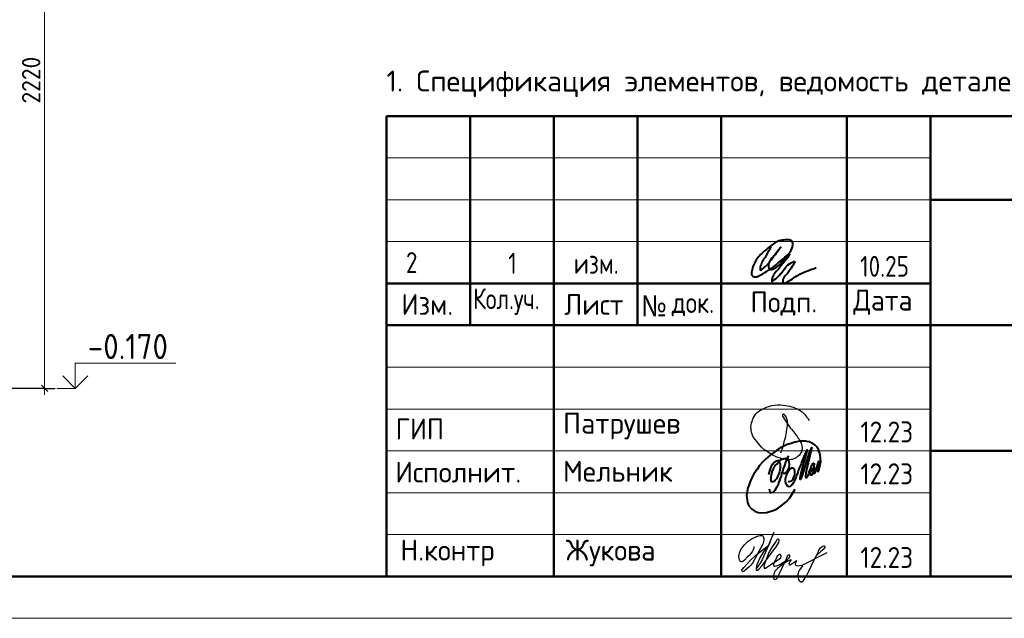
# Model space of a CAD drawing. Header units: millimetres. Extents: x -49773 to 2322955, y -3321 to 58485.
# Tile 124 of 256: x 555535 to 567299, y -1425 to 5726. Entities that reach past the tile are written whole.
import ezdxf

# ---------------------------------------------------------------- set-up
doc = ezdxf.new("R2010")
doc.units = ezdxf.units.MM
for name, color, linetype, lineweight in [('Standard', 7, 'Continuous', 25), ('Высотная отметки_ общее', 7, 'Continuous', 13), ('Основная', 7, 'Continuous', 40), ('Размерная линия_ общее', 7, 'Continuous', 13), ('Стена наружная_ Сайдинг', 7, 'Continuous', 35)]:
    doc.layers.add(name, color=color, linetype=linetype, lineweight=lineweight)
doc.styles.add('GOST 2.304-81', font='txt')
doc.styles.add('ISOCPEUR', font='txt')
doc.styles.add('Segoe UI Symbol', font='txt')

# ---------------------------------------------------------------- blocks, each defined once
blk = doc.blocks.new('яяя')
at = {"lineweight": 30}
for points in [[(345424, 110432), (345425, 110410), (345424, 110397), (345417, 110379), (345406, 110350), (345390, 110319), (345357, 110275), (345310, 110221), (345265, 110176), (345198, 110110), (345161, 110077), (345133, 110066), (345116, 110066), (345102, 110075), (345090, 110091), (345082, 110115), (345074, 110146), (345066, 110182), (345064, 110206), (345067, 110234), (345077, 110278), (345095, 110320), (345114, 110361), (345134, 110395), (345159, 110428), (345195, 110469), (345228, 110506), (345284, 110560), (345331, 110595), (345379, 110625), (345435, 110648), (345486, 110670), (345532, 110686), (345573, 110696), (345605, 110698), (345621, 110695), (345635, 110687), (345648, 110671), (345656, 110649), (345659, 110625), (345659, 110583), (345656, 110553), (345647, 110523), (345635, 110489), (345387, 110033), (345349, 109985), (345311, 109948), (345247, 109889), (345209, 109858), (345192, 109844), (345180, 109837), (345157, 109833), (345150, 109835), (345140, 109842), (345135, 109856), (345138, 109881), (345148, 109892), (345183, 109930), (345267, 110024), (345343, 110105), (345455, 110213), (345617, 110343), (345775, 110456), (345811, 110526), (345838, 110607), (345890, 110740), (345902, 110771), (345698, 110295), (345672, 110226), (345626, 110132), (345572, 110032), (345518, 109953), (345481, 109918), (345497, 110001), (345567, 110147), (345655, 110301), (345760, 110442)], [(345481, 109918), (345476, 109896), (345475, 109874), (345485, 109861), (345506, 109866), (345539, 109891), (345632, 109983), (345968, 110450), (346022, 110527), (346029, 110560), (346027, 110579), (346026, 110590), (346010, 110605), (345993, 110609), (345975, 110601), (345962, 110584), (345954, 110562), (345857, 110421), (345783, 110292), (345741, 110183), (345701, 110079), (345665, 109985), (345660, 109952), (345666, 109929), (345669, 109915), (345682, 109910), (345702, 109914), (345735, 109941), (345846, 110007), (346065, 110160), (346075, 110193), (346070, 110217), (346066, 110236), (346052, 110241), (346030, 110241), (346007, 110228), (345978, 110203), (345960, 110164), (345892, 110010), (345895, 109986), (345904, 109966), (345925, 109964), (345969, 109968), (346045, 110000), (346218, 110114), (346261, 110154), (346280, 110184), (346282, 110210), (346278, 110225), (346263, 110229), (346241, 110222), (346220, 110198), (346162, 110049), (345989, 109904), (345932, 109849), (345906, 109805), (345891, 109739), (345890, 109690), (345899, 109652), (345924, 109647), (345956, 109655), (345980, 109674), (346058, 109838), (346158, 110046), (346261, 110098), (346314, 110120), (346292, 110079), (346269, 110036), (346261, 110008), (346267, 109998), (346293, 109998), (346363, 110039), (346445, 110095), (346421, 110068), (346414, 110040), (346407, 110011), (346416, 109990), (346466, 109972), (346509, 109977), (346574, 109984), (347172, 110293)], [(346586, 109971), (346543, 109917), (346509, 109873), (346489, 109825), (346475, 109767), (346472, 109710), (346478, 109675), (346485, 109641), (346501, 109621), (346517, 109602), (346542, 109589), (346568, 109592), (346605, 109620), (346680, 109731), (346736, 109842), (346865, 110115), (346962, 110290), (346969, 110318), (346979, 110360), (347013, 110403), (347056, 110434), (347091, 110450), (347109, 110450), (347121, 110434), (347115, 110405), (347072, 110355), (347012, 110307), (346924, 110222)]]:
    blk.add_lwpolyline(points, dxfattribs=at)
blk = doc.blocks.new('Из_буфера32210')
at = {"color": 7, "lineweight": 25}
blk.add_lwpolyline([(357, 84), (386, 160), (399, 213), (405, 239), (412, 268), (420, 299), (427, 339), (434, 380), (437, 414), (438, 442), (436, 466), (430, 489), (425, 504), (417, 519), (409, 531), (405, 535), (403, 536), (400, 539), (394, 541), (387, 543), (383, 542), (379, 539), (377, 534), (377, 528), (379, 523), (438, 428), (470, 382), (484, 365), (504, 341), (528, 310), (551, 280), (562, 264), (575, 247), (582, 235), (589, 220), (599, 198), (606, 184), (610, 167), (611, 155), (612, 143), (611, 127), (609, 116), (603, 96), (596, 82), (588, 69), (579, 56), (563, 43), (551, 34), (539, 25), (524, 16), (511, 10), (494, 5), (481, 3), (456, 0), (432, 1), (415, 3), (396, 6), (375, 11), (355, 19), (336, 24), (310, 31), (293, 39), (269, 53), (243, 69), (223, 80), (202, 93), (180, 109), (152, 128), (126, 152), (98, 182), (77, 211), (52, 241), (32, 266), (20, 293), (8, 329), (3, 348), (1, 373), (0, 393), (1, 417), (6, 440), (13, 454), (20, 476), (26, 497), (38, 517), (47, 529), (60, 548), (75, 563), (95, 581), (115, 593), (135, 606), (161, 618), (187, 628), (213, 638), (251, 647), (282, 653), (319, 655), (353, 655), (384, 652), (418, 648), (460, 641), (503, 628), (544, 611), (579, 594), (611, 573), (639, 545), (666, 515), (679, 496), (694, 471)], dxfattribs=at)
blk = doc.blocks.new('Из_буфера5543')
at = {"layer": 'Основная'}
for points in [[(762, 497), (761, 475), (762, 458), (767, 452), (778, 451), (786, 456), (792, 470), (796, 479), (799, 485), (802, 495), (805, 507), (808, 516), (812, 533), (814, 535), (801, 505), (800, 490), (800, 477), (805, 470), (820, 476), (824, 483), (826, 494), (829, 504), (833, 526), (835, 530), (842, 548), (846, 564), (852, 580), (855, 593), (859, 605), (862, 610), (866, 617), (856, 574), (856, 555), (851, 540), (848, 519), (849, 504), (848, 495), (853, 493), (861, 496), (863, 501), (868, 518), (873, 541), (876, 550), (880, 574), (883, 591), (886, 612), (881, 686), (874, 707), (870, 726), (859, 756), (851, 767), (838, 790), (819, 809), (794, 828), (785, 830), (763, 839), (748, 848), (721, 853), (704, 855), (666, 856), (639, 856), (599, 849), (579, 842), (535, 829), (485, 816), (420, 783), (378, 759), (341, 732), (282, 688), (227, 640), (195, 610), (157, 566), (127, 518), (88, 464), (57, 403), (39, 361), (27, 325), (16, 296), (6, 253), (0, 203), (7, 156), (13, 124), (29, 84), (60, 48), (75, 35), (98, 20), (138, 4), (165, 0), (237, 4), (277, 13), (317, 25), (365, 46), (428, 93), (474, 130), (516, 180), (554, 236), (582, 281)], [(496, 377), (509, 373), (536, 381), (548, 392), (559, 405), (565, 424), (573, 446), (576, 461), (579, 481), (579, 496), (575, 512), (567, 526), (551, 531), (538, 533), (529, 527), (518, 519), (505, 506), (501, 498), (495, 491), (490, 482), (482, 466), (479, 458), (472, 435), (468, 429), (464, 416), (460, 401), (461, 392), (462, 373), (465, 356), (469, 345), (477, 337), (483, 324), (496, 316), (511, 315), (524, 318), (535, 326), (547, 340), (554, 347), (566, 364), (572, 374), (579, 385), (593, 419), (599, 436), (606, 452), (616, 479), (623, 504), (629, 521), (635, 533), (637, 542), (643, 556), (644, 557), (652, 576), (658, 592), (688, 673), (724, 750), (651, 489), (636, 412), (636, 406), (639, 402), (645, 401), (649, 402), (651, 406), (655, 416), (660, 420), (661, 427), (665, 436), (668, 446), (753, 720), (780, 779), (715, 511), (710, 476), (706, 424), (712, 420), (718, 419), (725, 426), (729, 430), (733, 436), (737, 445), (741, 458), (745, 471), (747, 484), (749, 488), (761, 511), (768, 534), (772, 548), (776, 561), (781, 570), (788, 582), (792, 587), (802, 594), (804, 592), (807, 589), (807, 579), (807, 575), (804, 562), (805, 556), (800, 541), (793, 526), (784, 512), (774, 498), (767, 491), (762, 486), (760, 488), (763, 507), (764, 513), (767, 525), (769, 537), (771, 545)], [(265, 457), (281, 514), (299, 558), (312, 579), (332, 604), (345, 612), (360, 622), (376, 623), (382, 623), (387, 620), (391, 616), (396, 603), (399, 595), (402, 580), (403, 561), (401, 532), (394, 489), (386, 464), (379, 450), (372, 431), (365, 419), (358, 406), (348, 395), (338, 381), (328, 373), (313, 368), (304, 368), (296, 375), (294, 382), (290, 395), (293, 410), (293, 423), (297, 453), (305, 480), (308, 489), (320, 515), (328, 532), (344, 563), (361, 581), (377, 600), (395, 620), (414, 636), (448, 646), (472, 651), (482, 649), (493, 639), (502, 619), (507, 608), (508, 574), (505, 541), (499, 519), (483, 494), (469, 476), (459, 470), (443, 469), (439, 469)], [(503, 678), (478, 638), (464, 604), (452, 565), (440, 538), (428, 496), (422, 475), (417, 459), (413, 438), (402, 411), (395, 387), (383, 357), (378, 335), (370, 322), (367, 317), (359, 302), (348, 280), (336, 260), (324, 251), (310, 240), (299, 237), (292, 237), (288, 239), (281, 248), (278, 254), (278, 272), (276, 276), (276, 280)]]:
    blk.add_lwpolyline(points, dxfattribs=at)

msp = doc.modelspace()

# ---------------------------------------------------------------- linework, layer by layer
at = {"layer": 'Standard', "color": 7, "linetype": 'Continuous', "lineweight": 13, "transparency": 33554687}
msp.add_lwpolyline([(536916.8, -1424.7), (578916.8, -1424.7), (578916.8, 57975.3), (536916.8, 57975.3), (536916.8, -1424.7)], close=True, dxfattribs=at)
at = {"layer": 'Standard', "color": 7, "linetype": 'Continuous', "lineweight": 50, "transparency": 33554687}
msp.add_lwpolyline([(538916.8, 57475.3), (578416.8, 57475.3), (578416.8, -924.7), (538916.8, -924.7), (538916.8, 57475.3)], close=True, dxfattribs=at)
at = {"layer": 'Высотная отметки_ общее', "color": 7, "linetype": 'Continuous', "lineweight": 13, "transparency": 33554687}
for p, q in [((556199.2, 1321.8), (556199.2, 1621.8)), ((556199.2, 1621.8), (557399.2, 1621.8)), ((556199.2, 1321.8), (556049.2, 1471.8)), ((556199.2, 1321.8), (556349.2, 1471.8)), ((556199.2, 1321.8), (555978.7, 1321.8)), ((556199.2, 1321.8), (556199.2, 1321.8)), ((556199.2, 1321.8), (556199.2, 1321.8)), ((556199.2, 1321.8), (556199.2, 1321.8)), ((556199.2, 1321.8), (556199.2, 1321.8))]:
    msp.add_line(p, q, dxfattribs=at)
at = {"layer": 'Основная', "color": 7, "ltscale": 100}
msp.add_spline([(564509.5, 3012.8), (564440.2, 2886.4), (564383.1, 2764.5), (564383.1, 2736.6), (564417.8, 2754.5), (564515.1, 2859.6), (564626.9, 3007.2), (564546.4, 2903.2), (564483.8, 2808.1), (564491.6, 2746.6), (564550.9, 2752.2), (564629.2, 2818.2), (564720.9, 2926.7), (564772.3, 3030.7), (564765.6, 3078.8), (564681.3, 3095), (564606.8, 3084.4), (564477.1, 2999.4), (564359.6, 2889.8), (564302.6, 2792.5), (564281.3, 2719.8), (564282.5, 2672.8), (564322.7, 2654.9), (564390.9, 2678.4), (564578.8, 2803.7), (564733.2, 2931.2), (564577.5, 2720.3), (564521.9, 2623), (564521.8, 2604.6), (564555.4, 2621.4), (564649.3, 2718.7), (564774.6, 2833.9), (564793.6, 2838.3), (564775.7, 2795.8), (564698.6, 2684), (564651.5, 2596.8), (564658.2, 2577.8), (564694, 2586.7), (564857.3, 2686.2), (565051.9, 2764.5)], degree=3, dxfattribs=at)
at = {"layer": 'Размерная линия_ общее', "color": 253, "linetype": 'Continuous', "lineweight": -3, "true_color": 0xa0a0a0, "transparency": 33554687}
for q in [(554966.2, 1321.8), (555707.5, 1321.8), (555957.5, 1321.8)]:
    msp.add_line((555832.5, 1321.8), q, dxfattribs=at)
at = {"layer": 'Размерная линия_ общее', "color": 7, "linetype": 'Continuous', "lineweight": 25, "transparency": 33554687}
msp.add_line((555870, 1284.3), (555795, 1359.3), dxfattribs=at)
at = {"layer": 'Размерная линия_ общее', "color": 7, "linetype": 'Continuous', "lineweight": 13, "transparency": 33554687}
msp.add_line((555832.5, 1321.8), (555832.5, 1246.8), dxfattribs=at)
msp.add_lwpolyline([(555832.5, 1321.8), (555832.5, 4793.1), (555832.5, 4793.1), (555832.5, 8721.8)], dxfattribs=at)
at = {"layer": 'Стена наружная_ Сайдинг', "color": 7, "linetype": 'Continuous', "lineweight": 50, "transparency": 33554687}
for p, q in [((559916.7, 4575.3), (578416.8, 4575.3)), ((559916.7, -924.7), (559916.7, 4575.3)), ((563916.7, -924.7), (563916.7, 4575.3)), ((566416.7, 3575.3), (578416.8, 3575.3)), ((566416.7, 2575.3), (559916.7, 2575.3)), ((559916.7, 2075.3), (566416.7, 2075.3)), ((566416.7, 2075.3), (578416.8, 2075.3)), ((566416.7, 575.3), (578416.8, 575.3)), ((559916.7, -924.7), (578416.8, -924.7))]:
    msp.add_line(p, q, dxfattribs=at)
at = {"layer": 'Стена наружная_ Сайдинг', "color": 7, "linetype": 'Continuous', "lineweight": 13, "transparency": 33554687}
for p, q in [((559916.7, 4075.3), (566416.7, 4075.3)), ((559916.7, 3575.3), (566416.7, 3575.3)), ((559916.7, 3075.3), (566416.7, 3075.3)), ((559916.7, 1575.3), (566416.7, 1575.3)), ((559916.7, 1075.3), (566416.7, 1075.3)), ((559916.7, 575.3), (566416.7, 575.3)), ((559916.7, 75.3), (566416.7, 75.3)), ((559916.7, -424.7), (566416.7, -424.7))]:
    msp.add_line(p, q, dxfattribs=at)
at = {"layer": 'Стена наружная_ Сайдинг', "color": 7, "linetype": 'Continuous', "lineweight": 50, "transparency": 33554687}
for points in [[(560916.7, 4575.3), (560916.7, 3325.3), (560916.7, 2075.3)], [(561916.7, 4575.3), (561916.7, 1825.3), (561916.7, -924.7)], [(562916.7, 4575.3), (562916.7, 3325.3), (562916.7, 2075.3)], [(565416.7, 4575.3), (565416.7, 1825.3), (565416.7, -924.7)], [(566416.7, 4575.3), (566416.7, 1825.3), (566416.7, -924.7)]]:
    msp.add_lwpolyline(points, dxfattribs=at)

# ---------------------------------------------------------------- block references
at = {"color": 1, "ltscale": 100}
msp.add_blockref('Из_буфера32210', (564271.8, 469), dxfattribs=at)
at = {"color": 2, "lineweight": 60, "xscale": 0.5, "yscale": 0.5, "zscale": 0.5}
msp.add_blockref('яяя', (391596, -55783.3), dxfattribs=at)
at = {"layer": 'Основная'}
msp.add_blockref('Из_буфера5543', (564219.2, -163.6), dxfattribs=at)

# ---------------------------------------------------------------- texts
at = {"layer": 'Standard', "color": 7, "linetype": 'Continuous', "lineweight": 13, "transparency": 33554687, "insert": (559916.7, 4801.1), "char_height": 250, "width": 14986.251, "attachment_point": 7, "style": 'ISOCPEUR'}
msp.add_mtext('\\A1;{\\fISOCPEUR|i0|b0;\\H250.000000;\\W1.000000;\\C7;1. Спецификация элементов, ведомость деталей и ведомость расхода стали см. лист КЖ-12.}\\P', dxfattribs=at)
at = {"layer": 'Standard', "color": 7, "linetype": 'Continuous', "lineweight": 25, "transparency": 33554687, "char_height": 250}
for s, insert, width, attachment_point, style in [('2', (560218.8, 2950.1), 283.333, 2, 'GOST 2.304-81'), ('1', (561423.3, 2941.2), 283.333, 2, 'GOST 2.304-81'), ('10.25', (565577.2, 2655.3), 693.365, 7, 'GOST 2.304-81'), ('изм.', (562423.3, 2941.2), 283.333, 2, 'GOST 2.304-81'), ('\\W0.93;Изм.', (560097.9, 2200.1), 752.897, 7, 'ISOCPEUR'), ('\\W0.79;Кол.уч.', (560953.4, 2200.1), 973.657, 7, 'ISOCPEUR'), ('\\W0.94;Лист', (562041.7, 2200.1), 866.919, 7, 'ISOCPEUR'), ('\\W0.91;№', (562962.1, 2182.7), 477.949, 7, 'Segoe UI Symbol'), ('\\W0.84;док.', (563326.4, 2182.7), 649.802, 7, 'ISOCPEUR'), ('\\W0.94;Подп.', (564266.7, 2189.6), 916.954, 7, 'ISOCPEUR'), ('\\W0.94;Дата', (565493.9, 2200.1), 967.736, 7, 'ISOCPEUR'), ('\\W0.92;ГИП', (560027.4, 712.8), 689.612, 7, 'ISOCPEUR'), ('\\W0.97;Патрушев', (562027.6, 712.8), 1670.192, 7, 'ISOCPEUR'), ('\\W0.88;12.23', (565579.8, 676.6), 834.251, 7, 'ISOCPEUR'), ('\\W0.97;Исполнит.', (560021.8, 197), 1645.076, 7, 'ISOCPEUR'), ('\\W0.96;Мельник', (562027.6, 206.7), 1394.321, 7, 'ISOCPEUR'), ('\\W0.88;12.23', (565579.8, 176.6), 834.251, 7, 'ISOCPEUR'), ('\\W0.96;Н.контр', (560084.3, -803), 1319.134, 7, 'ISOCPEUR'), ('\\W0.96;Жукова', (562059.2, -803), 1269.071, 7, 'ISOCPEUR'), ('\\W0.88;12.23', (565579.8, -823.4), 834.251, 7, 'ISOCPEUR')]:
    msp.add_mtext(s, dxfattribs=dict(at, insert=insert, width=width, attachment_point=attachment_point, style=style))
at = {"layer": 'Высотная отметки_ общее', "color": 7, "linetype": 'Continuous', "lineweight": 25, "transparency": 33554687, "insert": (556349.2, 1671.8), "char_height": 300, "width": 1214.12, "attachment_point": 7, "style": 'ISOCPEUR'}
msp.add_mtext('\\W0.90;-0.170', dxfattribs=at)
at = {"layer": 'Размерная линия_ общее', "color": 7, "linetype": 'Continuous', "lineweight": 25, "transparency": 33554687, "insert": (555782.5, 4724.8), "char_height": 220, "width": 718.087, "attachment_point": 7, "rotation": 90, "style": 'ISOCPEUR'}
msp.add_mtext('\\W0.93;2220', dxfattribs=at)

doc.saveas('drawing.dxf')
